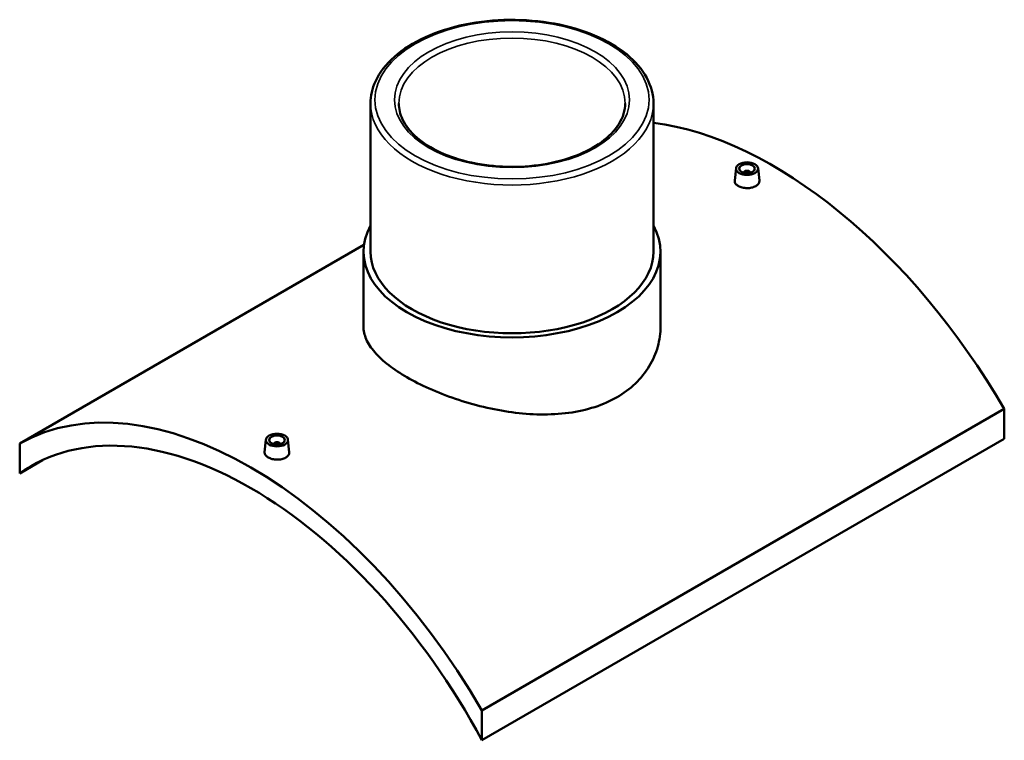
# Model space of a CAD drawing. Header units: millimetres. Extents: x -309 to 1506, y -360 to 1065.
# Tile 5 of 5: x 880 to 1506, y 599 to 1057. Entities that reach past the tile are written whole.
import ezdxf

# ---------------------------------------------------------------- set-up
doc = ezdxf.new("R2010")
doc.units = ezdxf.units.MM
doc.layers.add('Visible (ANSI)', color=7, linetype='Continuous', lineweight=50)
doc.layers.add('Visible Narrow (ANSI)', color=7, linetype='Continuous', lineweight=35)

msp = doc.modelspace()

# ---------------------------------------------------------------- linework, layer by layer
at = {"layer": 'Visible (ANSI)'}
for p, q in [((1102.75, 1004.16), (1102.75, 909.85)), ((1282.75, 1004.16), (1282.75, 909.85)), ((1335.32, 962.89), (1334.47, 955.03)), ((1340.3, 959.99), (1340.3, 960.19)), ((1344.3, 959.99), (1344.3, 960.19)), ((1349.29, 962.89), (1350.13, 955.05)), ((879.5, 787.71), (1098.55, 914.17)), ((1098.25, 909.85), (1098.25, 862.22)), ((1287.25, 909.85), (1287.25, 862.22)), ((1506, 809.75), (1173.66, 617.87)), ((1506, 809.75), (1506, 790.85)), ((1036.21, 790.2), (1035.37, 782.35)), ((1050.18, 790.2), (1051.02, 782.36)), ((1173.66, 598.97), (1506, 790.85)), ((879.5, 787.71), (879.5, 768.8)), ((1041.2, 787.5), (1041.2, 787.31)), ((1045.2, 787.5), (1045.2, 787.31)), ((879.5, 768.8), (894.03, 777.19)), ((1173.66, 598.97), (1173.66, 617.87))]:
    msp.add_line(p, q, dxfattribs=at)
for centre, major_axis, start_param, end_param in [((1358.92, 722.71), (148, -256.34), 1.577005, 2.728669), ((1342.3, 960.19), (-2, 0), 2.963882, 6.460896), ((1192.75, 909.85), (94.5, 0), 2.831748, 6.59303), ((1192.75, 909.85), (-90, 0), 0, 3.141593), ((1026.58, 530.84), (-148, 256.34), 4.718598, 6.276976), ((1026.58, 530.84), (-140, 242.49), 4.660459, 6.335115), ((1043.2, 787.5), (-2, 0), 2.963882, 6.460896)]:
    msp.add_ellipse(centre, major_axis=major_axis, ratio=0.57735, start_param=start_param, end_param=end_param, dxfattribs=at)
for centre, major_axis in [((1342.3, 962.64), (7, 0)), ((1342.3, 962.64), (5, 0)), ((1043.2, 789.95), (-7, 0)), ((1043.2, 789.95), (5, 0))]:
    msp.add_ellipse(centre, major_axis=major_axis, ratio=0.57735, dxfattribs=at)
for points, knots in [([(1282.75, 1004.16), (1282.75, 1009.71), (1281.28, 1015.24), (1275.57, 1025.84), (1271.24, 1030.88), (1260.08, 1040.01), (1253.15, 1044.06), (1237.51, 1050.68), (1228.77, 1053.23), (1210.41, 1056.59), (1200.79, 1057.39), (1181.6, 1057.2), (1172.04, 1056.2), (1153.92, 1052.48), (1145.35, 1049.76), (1130.08, 1042.83), (1123.37, 1038.62), (1112.55, 1029.08), (1108.42, 1023.75), (1103.81, 1013.58), (1102.75, 1008.87), (1102.75, 1004.16)], [0.785398, 0.785398, 0.785398, 0.785398, 1.086945, 1.086945, 1.400222, 1.400222, 1.724336, 1.724336, 2.049493, 2.049493, 2.373765, 2.373765, 2.697685, 2.697685, 3.022039, 3.022039, 3.347265, 3.347265, 3.670829, 3.670829, 3.926991, 3.926991, 3.926991, 3.926991]), ([(1264.75, 1004.16), (1264.75, 999.72), (1263.41, 995.26), (1258.18, 986.91), (1254.45, 983.03), (1245.02, 976.18), (1239.4, 973.2), (1226.75, 968.36), (1219.72, 966.5), (1204.97, 964.13), (1197.24, 963.62), (1181.88, 964.01), (1174.25, 964.91), (1159.9, 968.01), (1153.18, 970.22), (1141.35, 975.67), (1136.24, 978.91), (1128.08, 986.04), (1125.05, 989.93), (1121.55, 997.28), (1120.75, 1000.73), (1120.75, 1004.16)], [5.497787, 5.497787, 5.497787, 5.497787, 5.845299, 5.845299, 6.169477, 6.169477, 6.483251, 6.483251, 6.79715, 6.79715, 7.112144, 7.112144, 7.427474, 7.427474, 7.742218, 7.742218, 8.055808, 8.055808, 8.370625, 8.370625, 8.63938, 8.63938, 8.63938, 8.63938]), ([(1347.85, 951.51), (1347.16, 951.11), (1346.27, 950.77), (1344.34, 950.32), (1343.29, 950.22), (1341.32, 950.24), (1340.27, 950.37), (1338.34, 950.85), (1337.45, 951.2), (1336.06, 952), (1335.46, 952.51), (1334.66, 953.61), (1334.46, 954.2), (1334.46, 954.85), (1334.46, 954.94), (1334.47, 955.03)], [2.364037, 2.364037, 2.364037, 2.364037, 2.659581, 2.659581, 2.955125, 2.955125, 3.25059, 3.25059, 3.546056, 3.546056, 3.841521, 3.841521, 4.136987, 4.136987, 4.184886, 4.184886, 4.184886, 4.184886]), ([(1350.13, 955.05), (1350.14, 954.95), (1350.15, 954.85), (1350.15, 954.18), (1349.95, 953.56), (1349.15, 952.43), (1348.55, 951.92), (1347.85, 951.51)], [6.4527786, 6.4527786, 6.4527786, 6.4527786, 6.5010242, 6.5010242, 6.796568, 6.796568, 7.0921117, 7.0921117, 7.0921117, 7.0921117]), ([(1287.25, 862.22), (1287.25, 858.02), (1286.69, 853.68), (1284.32, 845.1), (1282.51, 840.87), (1277.7, 832.94), (1274.7, 829.22), (1267.75, 822.59), (1263.8, 819.67), (1259.57, 817.23)], [50.216317, 50.216317, 50.216317, 50.216317, 52.010153, 52.010153, 53.803989, 53.803989, 55.597826, 55.597826, 57.391662, 57.391662, 57.391662, 57.391662]), ([(1259.57, 817.23), (1255.34, 814.79), (1250.57, 812.67), (1240.21, 809.3), (1234.62, 808.06), (1222.98, 806.51), (1216.92, 806.19), (1204.76, 806.37), (1198.65, 806.87), (1186.85, 808.45), (1180.74, 809.59), (1168.58, 812.48), (1162.52, 814.23), (1150.88, 818.17), (1145.29, 820.37), (1134.92, 825), (1130.15, 827.44), (1121.7, 832.32), (1117.75, 834.92), (1110.8, 840.29), (1107.8, 843.05), (1102.99, 848.6), (1101.18, 851.39), (1098.81, 856.89), (1098.25, 859.6), (1098.25, 862.22)], [0, 0, 0, 0, 1.793836, 1.793836, 3.587672, 3.587672, 5.381509, 5.381509, 7.175345, 7.175345, 8.968488, 8.968488, 10.76163, 10.76163, 12.554773, 12.554773, 14.347915, 14.347915, 16.141058, 16.141058, 17.934201, 17.934201, 19.727343, 19.727343, 21.520486, 21.520486, 21.520486, 21.520486]), ([(1048.75, 778.82), (1048.05, 778.42), (1047.17, 778.08), (1045.23, 777.63), (1044.18, 777.53), (1042.21, 777.55), (1041.16, 777.68), (1039.23, 778.16), (1038.35, 778.51), (1036.96, 779.31), (1036.35, 779.82), (1035.55, 780.92), (1035.35, 781.51), (1035.35, 782.16), (1035.36, 782.25), (1035.37, 782.35)], [0, 0, 0, 0, 0.295544, 0.295544, 0.591087, 0.591087, 0.886553, 0.886553, 1.182019, 1.182019, 1.477484, 1.477484, 1.77295, 1.77295, 1.820848, 1.820848, 1.820848, 1.820848]), ([(1051.02, 782.36), (1051.03, 782.26), (1051.04, 782.16), (1051.04, 781.49), (1050.85, 780.87), (1050.05, 779.74), (1049.44, 779.23), (1048.75, 778.82)], [4.0887414, 4.0887414, 4.0887414, 4.0887414, 4.136987, 4.136987, 4.4325307, 4.4325307, 4.7280745, 4.7280745, 4.7280745, 4.7280745])]:
    msp.add_open_spline(points, degree=3, knots=knots, dxfattribs=at)
at = {"layer": 'Visible Narrow (ANSI)'}
for major_axis in [(87.2, 0), (74.8, 0)]:
    msp.add_ellipse((1192.75, 1006.45), major_axis=major_axis, ratio=0.57735, dxfattribs=at)
for major_axis, start_param, end_param in [((-72, 0), 3.141593, 6.283185), ((-90, 0), 0, 3.141593)]:
    msp.add_ellipse((1192.75, 1004.16), major_axis=major_axis, ratio=0.57735, start_param=start_param, end_param=end_param, dxfattribs=at)

doc.saveas('drawing.dxf')
